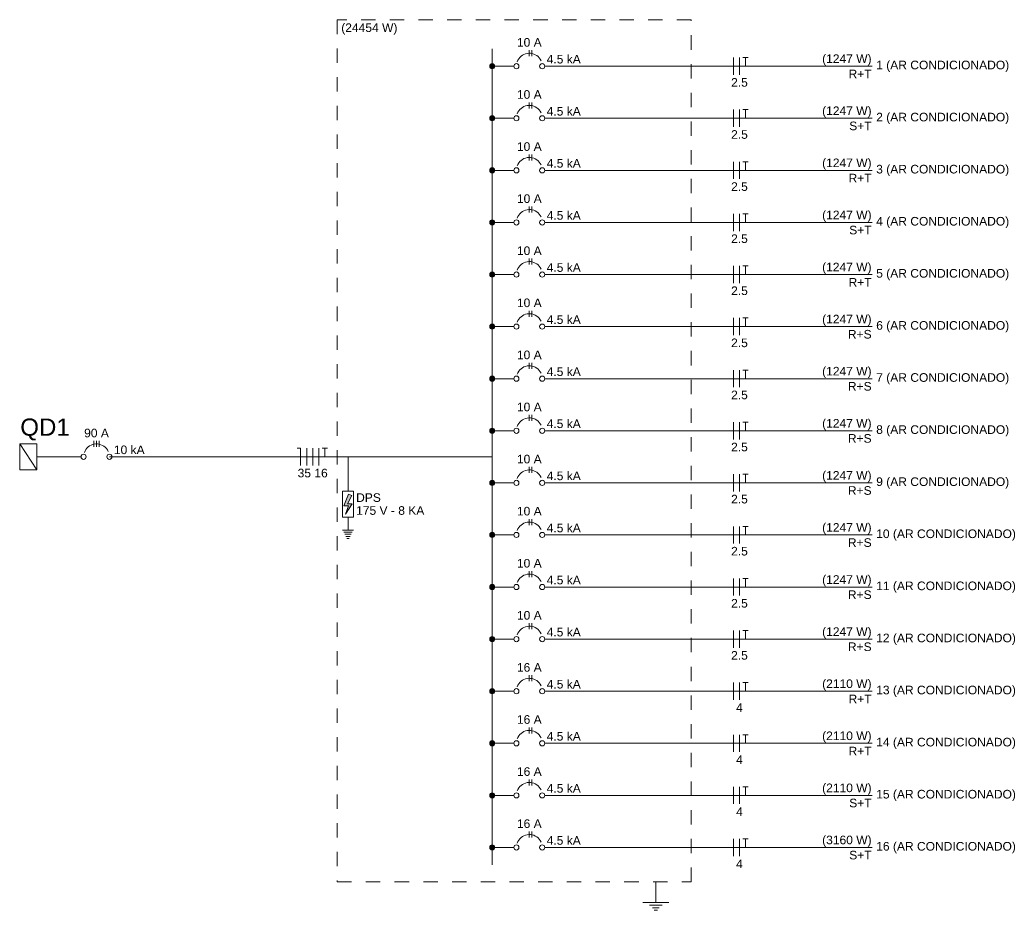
# Model space of a CAD drawing. Header units: feet. Extents: x -18 to 1038, y -110 to 48.
# Tile 107 of 199: x 318.23 to 326.81, y -8.2 to -0.44. Entities that reach past the tile are written whole.
import ezdxf

# ---------------------------------------------------------------- set-up
doc = ezdxf.new("R2010")
doc.units = ezdxf.units.FT
doc.header["$MEASUREMENT"] = 0
doc.linetypes.add('JIS_02_1.2', pattern=[0.25, 0.125, -0.125])
for name, color, linetype, lineweight in [('DI-Barramento', 6, 'Continuous', 5), ('DI-Disjuntor', 1, 'Continuous', 5), ('DI-Fios', 3, 'Continuous', 5), ('DI-Linhas do diagrama', 9, 'Continuous', 5), ('DI-Pontilhado', 7, 'JIS_02_1.2', 5), ('DI-Textos do diagrama', 7, 'Continuous', 5), ('DI-Títulos', 3, 'Continuous', 5)]:
    doc.layers.add(name, color=color, linetype=linetype, lineweight=lineweight)
doc.styles.add('Arial', font='arial.ttf')

msp = doc.modelspace()

# ---------------------------------------------------------------- hatches: boundary and pattern name
at = {"layer": 'DI-Barramento', "linetype": 'Continuous'}
msp.add_hatch(color=256, dxfattribs=at).paths.add_polyline_path([(322.3695, -0.8459), (322.3694, -0.8439), (322.3692, -0.842), (322.3688, -0.84), (322.3682, -0.8382), (322.3674, -0.8364), (322.3665, -0.8346), (322.3655, -0.833), (322.3643, -0.8314), (322.3629, -0.83), (322.3615, -0.8286), (322.3599, -0.8274), (322.3583, -0.8264), (322.3565, -0.8255), (322.3547, -0.8247), (322.3529, -0.8241), (322.3509, -0.8237), (322.349, -0.8235), (322.347, -0.8234), (322.3451, -0.8235), (322.3431, -0.8237), (322.3412, -0.8241), (322.3393, -0.8247), (322.3375, -0.8255), (322.3358, -0.8264), (322.3341, -0.8274), (322.3326, -0.8286), (322.3311, -0.83), (322.3298, -0.8314), (322.3286, -0.833), (322.3275, -0.8346), (322.3266, -0.8364), (322.3259, -0.8382), (322.3253, -0.84), (322.3249, -0.842), (322.3246, -0.8439), (322.3245, -0.8459), (322.3246, -0.8478), (322.3249, -0.8498), (322.3253, -0.8517), (322.3259, -0.8536), (322.3266, -0.8554), (322.3275, -0.8571), (322.3286, -0.8588), (322.3298, -0.8603), (322.3311, -0.8618), (322.3326, -0.8631), (322.3341, -0.8643), (322.3358, -0.8654), (322.3375, -0.8663), (322.3393, -0.867), (322.3412, -0.8676), (322.3431, -0.868), (322.3451, -0.8683), (322.347, -0.8684), (322.349, -0.8683), (322.3509, -0.868), (322.3529, -0.8676), (322.3547, -0.867), (322.3565, -0.8663), (322.3583, -0.8654), (322.3599, -0.8643), (322.3615, -0.8631), (322.3629, -0.8618), (322.3643, -0.8603), (322.3655, -0.8588), (322.3665, -0.8571), (322.3674, -0.8554), (322.3682, -0.8536), (322.3688, -0.8517), (322.3692, -0.8498), (322.3694, -0.8478)])
at = {"layer": 'DI-Textos do diagrama', "linetype": 'Continuous'}
for color, points in [(256, [(322.3695, -1.2996), (322.3694, -1.2977), (322.3692, -1.2957), (322.3688, -1.2938), (322.3682, -1.2919), (322.3674, -1.2901), (322.3665, -1.2884), (322.3655, -1.2867), (322.3643, -1.2852), (322.3629, -1.2837), (322.3615, -1.2824), (322.3599, -1.2812), (322.3583, -1.2801), (322.3565, -1.2792), (322.3547, -1.2785), (322.3529, -1.2779), (322.3509, -1.2775), (322.349, -1.2772), (322.347, -1.2771), (322.3451, -1.2772), (322.3431, -1.2775), (322.3412, -1.2779), (322.3393, -1.2785), (322.3375, -1.2792), (322.3358, -1.2801), (322.3341, -1.2812), (322.3326, -1.2824), (322.3311, -1.2837), (322.3298, -1.2852), (322.3286, -1.2867), (322.3275, -1.2884), (322.3266, -1.2901), (322.3259, -1.2919), (322.3253, -1.2938), (322.3249, -1.2957), (322.3246, -1.2977), (322.3245, -1.2996), (322.3246, -1.3016), (322.3249, -1.3035), (322.3253, -1.3054), (322.3259, -1.3073), (322.3266, -1.3091), (322.3275, -1.3109), (322.3286, -1.3125), (322.3298, -1.3141), (322.3311, -1.3155), (322.3326, -1.3169), (322.3341, -1.3181), (322.3358, -1.3191), (322.3375, -1.32), (322.3393, -1.3208), (322.3412, -1.3214), (322.3431, -1.3218), (322.3451, -1.322), (322.347, -1.3221), (322.349, -1.322), (322.3509, -1.3218), (322.3529, -1.3214), (322.3547, -1.3208), (322.3565, -1.32), (322.3583, -1.3191), (322.3599, -1.3181), (322.3615, -1.3169), (322.3629, -1.3155), (322.3643, -1.3141), (322.3655, -1.3125), (322.3665, -1.3109), (322.3674, -1.3091), (322.3682, -1.3073), (322.3688, -1.3054), (322.3692, -1.3035), (322.3694, -1.3016)]), (256, [(322.3695, -1.7534), (322.3694, -1.7514), (322.3692, -1.7495), (322.3688, -1.7475), (322.3682, -1.7457), (322.3674, -1.7439), (322.3665, -1.7421), (322.3655, -1.7405), (322.3643, -1.7389), (322.3629, -1.7375), (322.3615, -1.7361), (322.3599, -1.7349), (322.3583, -1.7339), (322.3565, -1.733), (322.3547, -1.7322), (322.3529, -1.7316), (322.3509, -1.7312), (322.349, -1.731), (322.347, -1.7309), (322.3451, -1.731), (322.3431, -1.7312), (322.3412, -1.7316), (322.3393, -1.7322), (322.3375, -1.733), (322.3358, -1.7339), (322.3341, -1.7349), (322.3326, -1.7361), (322.3311, -1.7375), (322.3298, -1.7389), (322.3286, -1.7405), (322.3275, -1.7421), (322.3266, -1.7439), (322.3259, -1.7457), (322.3253, -1.7475), (322.3249, -1.7495), (322.3246, -1.7514), (322.3245, -1.7534), (322.3246, -1.7553), (322.3249, -1.7573), (322.3253, -1.7592), (322.3259, -1.7611), (322.3266, -1.7629), (322.3275, -1.7646), (322.3286, -1.7663), (322.3298, -1.7678), (322.3311, -1.7693), (322.3326, -1.7706), (322.3341, -1.7718), (322.3358, -1.7729), (322.3375, -1.7738), (322.3393, -1.7745), (322.3412, -1.7751), (322.3431, -1.7755), (322.3451, -1.7758), (322.347, -1.7759), (322.349, -1.7758), (322.3509, -1.7755), (322.3529, -1.7751), (322.3547, -1.7745), (322.3565, -1.7738), (322.3583, -1.7729), (322.3599, -1.7718), (322.3615, -1.7706), (322.3629, -1.7693), (322.3643, -1.7678), (322.3655, -1.7663), (322.3665, -1.7646), (322.3674, -1.7629), (322.3682, -1.7611), (322.3688, -1.7592), (322.3692, -1.7573), (322.3694, -1.7553)]), (256, [(322.3695, -2.2071), (322.3694, -2.2052), (322.3692, -2.2032), (322.3688, -2.2013), (322.3682, -2.1994), (322.3674, -2.1976), (322.3665, -2.1959), (322.3655, -2.1942), (322.3643, -2.1927), (322.3629, -2.1912), (322.3615, -2.1899), (322.3599, -2.1887), (322.3583, -2.1876), (322.3565, -2.1867), (322.3547, -2.186), (322.3529, -2.1854), (322.3509, -2.185), (322.349, -2.1847), (322.347, -2.1846), (322.3451, -2.1847), (322.3431, -2.185), (322.3412, -2.1854), (322.3393, -2.186), (322.3375, -2.1867), (322.3358, -2.1876), (322.3341, -2.1887), (322.3326, -2.1899), (322.3311, -2.1912), (322.3298, -2.1927), (322.3286, -2.1942), (322.3275, -2.1959), (322.3266, -2.1976), (322.3259, -2.1994), (322.3253, -2.2013), (322.3249, -2.2032), (322.3246, -2.2052), (322.3245, -2.2071), (322.3246, -2.2091), (322.3249, -2.211), (322.3253, -2.2129), (322.3259, -2.2148), (322.3266, -2.2166), (322.3275, -2.2184), (322.3286, -2.22), (322.3298, -2.2216), (322.3311, -2.223), (322.3326, -2.2244), (322.3341, -2.2256), (322.3358, -2.2266), (322.3375, -2.2275), (322.3393, -2.2283), (322.3412, -2.2289), (322.3431, -2.2293), (322.3451, -2.2295), (322.347, -2.2296), (322.349, -2.2295), (322.3509, -2.2293), (322.3529, -2.2289), (322.3547, -2.2283), (322.3565, -2.2275), (322.3583, -2.2266), (322.3599, -2.2256), (322.3615, -2.2244), (322.3629, -2.223), (322.3643, -2.2216), (322.3655, -2.22), (322.3665, -2.2184), (322.3674, -2.2166), (322.3682, -2.2148), (322.3688, -2.2129), (322.3692, -2.211), (322.3694, -2.2091)]), (256, [(322.3695, -2.6609), (322.3694, -2.6589), (322.3692, -2.657), (322.3688, -2.655), (322.3682, -2.6532), (322.3674, -2.6514), (322.3665, -2.6496), (322.3655, -2.648), (322.3643, -2.6464), (322.3629, -2.645), (322.3615, -2.6436), (322.3599, -2.6424), (322.3583, -2.6414), (322.3565, -2.6405), (322.3547, -2.6397), (322.3529, -2.6391), (322.3509, -2.6387), (322.349, -2.6385), (322.347, -2.6384), (322.3451, -2.6385), (322.3431, -2.6387), (322.3412, -2.6391), (322.3393, -2.6397), (322.3375, -2.6405), (322.3358, -2.6414), (322.3341, -2.6424), (322.3326, -2.6436), (322.3311, -2.645), (322.3298, -2.6464), (322.3286, -2.648), (322.3275, -2.6496), (322.3266, -2.6514), (322.3259, -2.6532), (322.3253, -2.655), (322.3249, -2.657), (322.3246, -2.6589), (322.3245, -2.6609), (322.3246, -2.6628), (322.3249, -2.6648), (322.3253, -2.6667), (322.3259, -2.6686), (322.3266, -2.6704), (322.3275, -2.6721), (322.3286, -2.6738), (322.3298, -2.6753), (322.3311, -2.6768), (322.3326, -2.6781), (322.3341, -2.6793), (322.3358, -2.6804), (322.3375, -2.6813), (322.3393, -2.682), (322.3412, -2.6826), (322.3431, -2.683), (322.3451, -2.6833), (322.347, -2.6834), (322.349, -2.6833), (322.3509, -2.683), (322.3529, -2.6826), (322.3547, -2.682), (322.3565, -2.6813), (322.3583, -2.6804), (322.3599, -2.6793), (322.3615, -2.6781), (322.3629, -2.6768), (322.3643, -2.6753), (322.3655, -2.6738), (322.3665, -2.6721), (322.3674, -2.6704), (322.3682, -2.6686), (322.3688, -2.6667), (322.3692, -2.6648), (322.3694, -2.6628)]), (256, [(322.3695, -3.1146), (322.3694, -3.1127), (322.3692, -3.1107), (322.3688, -3.1088), (322.3682, -3.1069), (322.3674, -3.1051), (322.3665, -3.1034), (322.3655, -3.1017), (322.3643, -3.1002), (322.3629, -3.0987), (322.3615, -3.0974), (322.3599, -3.0962), (322.3583, -3.0951), (322.3565, -3.0942), (322.3547, -3.0935), (322.3529, -3.0929), (322.3509, -3.0925), (322.349, -3.0922), (322.347, -3.0921), (322.3451, -3.0922), (322.3431, -3.0925), (322.3412, -3.0929), (322.3393, -3.0935), (322.3375, -3.0942), (322.3358, -3.0951), (322.3341, -3.0962), (322.3326, -3.0974), (322.3311, -3.0987), (322.3298, -3.1002), (322.3286, -3.1017), (322.3275, -3.1034), (322.3266, -3.1051), (322.3259, -3.1069), (322.3253, -3.1088), (322.3249, -3.1107), (322.3246, -3.1127), (322.3245, -3.1146), (322.3246, -3.1166), (322.3249, -3.1185), (322.3253, -3.1204), (322.3259, -3.1223), (322.3266, -3.1241), (322.3275, -3.1259), (322.3286, -3.1275), (322.3298, -3.1291), (322.3311, -3.1305), (322.3326, -3.1319), (322.3341, -3.1331), (322.3358, -3.1341), (322.3375, -3.135), (322.3393, -3.1358), (322.3412, -3.1364), (322.3431, -3.1368), (322.3451, -3.137), (322.347, -3.1371), (322.349, -3.137), (322.3509, -3.1368), (322.3529, -3.1364), (322.3547, -3.1358), (322.3565, -3.135), (322.3583, -3.1341), (322.3599, -3.1331), (322.3615, -3.1319), (322.3629, -3.1305), (322.3643, -3.1291), (322.3655, -3.1275), (322.3665, -3.1259), (322.3674, -3.1241), (322.3682, -3.1223), (322.3688, -3.1204), (322.3692, -3.1185), (322.3694, -3.1166)]), (256, [(322.3695, -3.5684), (322.3694, -3.5664), (322.3692, -3.5645), (322.3688, -3.5625), (322.3682, -3.5607), (322.3674, -3.5589), (322.3665, -3.5571), (322.3655, -3.5555), (322.3643, -3.5539), (322.3629, -3.5525), (322.3615, -3.5511), (322.3599, -3.5499), (322.3583, -3.5489), (322.3565, -3.548), (322.3547, -3.5472), (322.3529, -3.5466), (322.3509, -3.5462), (322.349, -3.546), (322.347, -3.5459), (322.3451, -3.546), (322.3431, -3.5462), (322.3412, -3.5466), (322.3393, -3.5472), (322.3375, -3.548), (322.3358, -3.5489), (322.3341, -3.5499), (322.3326, -3.5511), (322.3311, -3.5525), (322.3298, -3.5539), (322.3286, -3.5555), (322.3275, -3.5571), (322.3266, -3.5589), (322.3259, -3.5607), (322.3253, -3.5625), (322.3249, -3.5645), (322.3246, -3.5664), (322.3245, -3.5684), (322.3246, -3.5703), (322.3249, -3.5723), (322.3253, -3.5742), (322.3259, -3.5761), (322.3266, -3.5779), (322.3275, -3.5796), (322.3286, -3.5813), (322.3298, -3.5828), (322.3311, -3.5843), (322.3326, -3.5856), (322.3341, -3.5868), (322.3358, -3.5879), (322.3375, -3.5888), (322.3393, -3.5895), (322.3412, -3.5901), (322.3431, -3.5905), (322.3451, -3.5908), (322.347, -3.5909), (322.349, -3.5908), (322.3509, -3.5905), (322.3529, -3.5901), (322.3547, -3.5895), (322.3565, -3.5888), (322.3583, -3.5879), (322.3599, -3.5868), (322.3615, -3.5856), (322.3629, -3.5843), (322.3643, -3.5828), (322.3655, -3.5813), (322.3665, -3.5796), (322.3674, -3.5779), (322.3682, -3.5761), (322.3688, -3.5742), (322.3692, -3.5723), (322.3694, -3.5703)]), (256, [(322.3695, -4.0221), (322.3694, -4.0202), (322.3692, -4.0182), (322.3688, -4.0163), (322.3682, -4.0144), (322.3674, -4.0126), (322.3665, -4.0109), (322.3655, -4.0092), (322.3643, -4.0077), (322.3629, -4.0062), (322.3615, -4.0049), (322.3599, -4.0037), (322.3583, -4.0026), (322.3565, -4.0017), (322.3547, -4.001), (322.3529, -4.0004), (322.3509, -4), (322.349, -3.9997), (322.347, -3.9996), (322.3451, -3.9997), (322.3431, -4), (322.3412, -4.0004), (322.3393, -4.001), (322.3375, -4.0017), (322.3358, -4.0026), (322.3341, -4.0037), (322.3326, -4.0049), (322.3311, -4.0062), (322.3298, -4.0077), (322.3286, -4.0092), (322.3275, -4.0109), (322.3266, -4.0126), (322.3259, -4.0144), (322.3253, -4.0163), (322.3249, -4.0182), (322.3246, -4.0202), (322.3245, -4.0221), (322.3246, -4.0241), (322.3249, -4.026), (322.3253, -4.0279), (322.3259, -4.0298), (322.3266, -4.0316), (322.3275, -4.0334), (322.3286, -4.035), (322.3298, -4.0366), (322.3311, -4.038), (322.3326, -4.0394), (322.3341, -4.0406), (322.3358, -4.0416), (322.3375, -4.0425), (322.3393, -4.0433), (322.3412, -4.0439), (322.3431, -4.0443), (322.3451, -4.0445), (322.347, -4.0446), (322.349, -4.0445), (322.3509, -4.0443), (322.3529, -4.0439), (322.3547, -4.0433), (322.3565, -4.0425), (322.3583, -4.0416), (322.3599, -4.0406), (322.3615, -4.0394), (322.3629, -4.038), (322.3643, -4.0366), (322.3655, -4.035), (322.3665, -4.0334), (322.3674, -4.0316), (322.3682, -4.0298), (322.3688, -4.0279), (322.3692, -4.026), (322.3694, -4.0241)]), (256, [(322.3695, -4.4759), (322.3694, -4.4739), (322.3692, -4.472), (322.3688, -4.47), (322.3682, -4.4682), (322.3674, -4.4664), (322.3665, -4.4646), (322.3655, -4.463), (322.3643, -4.4614), (322.3629, -4.46), (322.3615, -4.4586), (322.3599, -4.4574), (322.3583, -4.4564), (322.3565, -4.4555), (322.3547, -4.4547), (322.3529, -4.4541), (322.3509, -4.4537), (322.349, -4.4535), (322.347, -4.4534), (322.3451, -4.4535), (322.3431, -4.4537), (322.3412, -4.4541), (322.3393, -4.4547), (322.3375, -4.4555), (322.3358, -4.4564), (322.3341, -4.4574), (322.3326, -4.4586), (322.3311, -4.46), (322.3298, -4.4614), (322.3286, -4.463), (322.3275, -4.4646), (322.3266, -4.4664), (322.3259, -4.4682), (322.3253, -4.47), (322.3249, -4.472), (322.3246, -4.4739), (322.3245, -4.4759), (322.3246, -4.4778), (322.3249, -4.4798), (322.3253, -4.4817), (322.3259, -4.4836), (322.3266, -4.4854), (322.3275, -4.4871), (322.3286, -4.4888), (322.3298, -4.4903), (322.3311, -4.4918), (322.3326, -4.4931), (322.3341, -4.4943), (322.3358, -4.4954), (322.3375, -4.4963), (322.3393, -4.497), (322.3412, -4.4976), (322.3431, -4.498), (322.3451, -4.4983), (322.347, -4.4984), (322.349, -4.4983), (322.3509, -4.498), (322.3529, -4.4976), (322.3547, -4.497), (322.3565, -4.4963), (322.3583, -4.4954), (322.3599, -4.4943), (322.3615, -4.4931), (322.3629, -4.4918), (322.3643, -4.4903), (322.3655, -4.4888), (322.3665, -4.4871), (322.3674, -4.4854), (322.3682, -4.4836), (322.3688, -4.4817), (322.3692, -4.4798), (322.3694, -4.4778)]), (7, [(321.1227, -4.585), (321.0852, -4.6592), (321.1264, -4.6592), (321.0702, -4.7492), (321.0964, -4.6772), (321.0533, -4.6772), (321.0964, -4.5737)]), (256, [(322.3695, -4.9296), (322.3694, -4.9277), (322.3692, -4.9257), (322.3688, -4.9238), (322.3682, -4.9219), (322.3674, -4.9201), (322.3665, -4.9184), (322.3655, -4.9167), (322.3643, -4.9152), (322.3629, -4.9137), (322.3615, -4.9124), (322.3599, -4.9112), (322.3583, -4.9101), (322.3565, -4.9092), (322.3547, -4.9085), (322.3529, -4.9079), (322.3509, -4.9075), (322.349, -4.9072), (322.347, -4.9071), (322.3451, -4.9072), (322.3431, -4.9075), (322.3412, -4.9079), (322.3393, -4.9085), (322.3375, -4.9092), (322.3358, -4.9101), (322.3341, -4.9112), (322.3326, -4.9124), (322.3311, -4.9137), (322.3298, -4.9152), (322.3286, -4.9167), (322.3275, -4.9184), (322.3266, -4.9201), (322.3259, -4.9219), (322.3253, -4.9238), (322.3249, -4.9257), (322.3246, -4.9277), (322.3245, -4.9296), (322.3246, -4.9316), (322.3249, -4.9335), (322.3253, -4.9354), (322.3259, -4.9373), (322.3266, -4.9391), (322.3275, -4.9409), (322.3286, -4.9425), (322.3298, -4.9441), (322.3311, -4.9455), (322.3326, -4.9469), (322.3341, -4.9481), (322.3358, -4.9491), (322.3375, -4.95), (322.3393, -4.9508), (322.3412, -4.9514), (322.3431, -4.9518), (322.3451, -4.952), (322.347, -4.9521), (322.349, -4.952), (322.3509, -4.9518), (322.3529, -4.9514), (322.3547, -4.9508), (322.3565, -4.95), (322.3583, -4.9491), (322.3599, -4.9481), (322.3615, -4.9469), (322.3629, -4.9455), (322.3643, -4.9441), (322.3655, -4.9425), (322.3665, -4.9409), (322.3674, -4.9391), (322.3682, -4.9373), (322.3688, -4.9354), (322.3692, -4.9335), (322.3694, -4.9316)]), (256, [(322.3695, -5.3834), (322.3694, -5.3814), (322.3692, -5.3795), (322.3688, -5.3775), (322.3682, -5.3757), (322.3674, -5.3739), (322.3665, -5.3721), (322.3655, -5.3705), (322.3643, -5.3689), (322.3629, -5.3675), (322.3615, -5.3661), (322.3599, -5.3649), (322.3583, -5.3639), (322.3565, -5.363), (322.3547, -5.3622), (322.3529, -5.3616), (322.3509, -5.3612), (322.349, -5.361), (322.347, -5.3609), (322.3451, -5.361), (322.3431, -5.3612), (322.3412, -5.3616), (322.3393, -5.3622), (322.3375, -5.363), (322.3358, -5.3639), (322.3341, -5.3649), (322.3326, -5.3661), (322.3311, -5.3675), (322.3298, -5.3689), (322.3286, -5.3705), (322.3275, -5.3721), (322.3266, -5.3739), (322.3259, -5.3757), (322.3253, -5.3775), (322.3249, -5.3795), (322.3246, -5.3814), (322.3245, -5.3834), (322.3246, -5.3853), (322.3249, -5.3873), (322.3253, -5.3892), (322.3259, -5.3911), (322.3266, -5.3929), (322.3275, -5.3946), (322.3286, -5.3963), (322.3298, -5.3978), (322.3311, -5.3993), (322.3326, -5.4006), (322.3341, -5.4018), (322.3358, -5.4029), (322.3375, -5.4038), (322.3393, -5.4045), (322.3412, -5.4051), (322.3431, -5.4055), (322.3451, -5.4058), (322.347, -5.4059), (322.349, -5.4058), (322.3509, -5.4055), (322.3529, -5.4051), (322.3547, -5.4045), (322.3565, -5.4038), (322.3583, -5.4029), (322.3599, -5.4018), (322.3615, -5.4006), (322.3629, -5.3993), (322.3643, -5.3978), (322.3655, -5.3963), (322.3665, -5.3946), (322.3674, -5.3929), (322.3682, -5.3911), (322.3688, -5.3892), (322.3692, -5.3873), (322.3694, -5.3853)]), (256, [(322.3695, -5.8371), (322.3694, -5.8352), (322.3692, -5.8332), (322.3688, -5.8313), (322.3682, -5.8294), (322.3674, -5.8276), (322.3665, -5.8259), (322.3655, -5.8242), (322.3643, -5.8227), (322.3629, -5.8212), (322.3615, -5.8199), (322.3599, -5.8187), (322.3583, -5.8176), (322.3565, -5.8167), (322.3547, -5.816), (322.3529, -5.8154), (322.3509, -5.815), (322.349, -5.8147), (322.347, -5.8146), (322.3451, -5.8147), (322.3431, -5.815), (322.3412, -5.8154), (322.3393, -5.816), (322.3375, -5.8167), (322.3358, -5.8176), (322.3341, -5.8187), (322.3326, -5.8199), (322.3311, -5.8212), (322.3298, -5.8227), (322.3286, -5.8242), (322.3275, -5.8259), (322.3266, -5.8276), (322.3259, -5.8294), (322.3253, -5.8313), (322.3249, -5.8332), (322.3246, -5.8352), (322.3245, -5.8371), (322.3246, -5.8391), (322.3249, -5.841), (322.3253, -5.8429), (322.3259, -5.8448), (322.3266, -5.8466), (322.3275, -5.8484), (322.3286, -5.85), (322.3298, -5.8516), (322.3311, -5.853), (322.3326, -5.8544), (322.3341, -5.8556), (322.3358, -5.8566), (322.3375, -5.8575), (322.3393, -5.8583), (322.3412, -5.8589), (322.3431, -5.8593), (322.3451, -5.8595), (322.347, -5.8596), (322.349, -5.8595), (322.3509, -5.8593), (322.3529, -5.8589), (322.3547, -5.8583), (322.3565, -5.8575), (322.3583, -5.8566), (322.3599, -5.8556), (322.3615, -5.8544), (322.3629, -5.853), (322.3643, -5.8516), (322.3655, -5.85), (322.3665, -5.8484), (322.3674, -5.8466), (322.3682, -5.8448), (322.3688, -5.8429), (322.3692, -5.841), (322.3694, -5.8391)]), (256, [(322.3695, -6.2909), (322.3694, -6.2889), (322.3692, -6.287), (322.3688, -6.285), (322.3682, -6.2832), (322.3674, -6.2814), (322.3665, -6.2796), (322.3655, -6.278), (322.3643, -6.2764), (322.3629, -6.275), (322.3615, -6.2736), (322.3599, -6.2724), (322.3583, -6.2714), (322.3565, -6.2705), (322.3547, -6.2697), (322.3529, -6.2691), (322.3509, -6.2687), (322.349, -6.2685), (322.347, -6.2684), (322.3451, -6.2685), (322.3431, -6.2687), (322.3412, -6.2691), (322.3393, -6.2697), (322.3375, -6.2705), (322.3358, -6.2714), (322.3341, -6.2724), (322.3326, -6.2736), (322.3311, -6.275), (322.3298, -6.2764), (322.3286, -6.278), (322.3275, -6.2796), (322.3266, -6.2814), (322.3259, -6.2832), (322.3253, -6.285), (322.3249, -6.287), (322.3246, -6.2889), (322.3245, -6.2909), (322.3246, -6.2928), (322.3249, -6.2948), (322.3253, -6.2967), (322.3259, -6.2986), (322.3266, -6.3004), (322.3275, -6.3021), (322.3286, -6.3038), (322.3298, -6.3053), (322.3311, -6.3068), (322.3326, -6.3081), (322.3341, -6.3093), (322.3358, -6.3104), (322.3375, -6.3113), (322.3393, -6.312), (322.3412, -6.3126), (322.3431, -6.313), (322.3451, -6.3133), (322.347, -6.3134), (322.349, -6.3133), (322.3509, -6.313), (322.3529, -6.3126), (322.3547, -6.312), (322.3565, -6.3113), (322.3583, -6.3104), (322.3599, -6.3093), (322.3615, -6.3081), (322.3629, -6.3068), (322.3643, -6.3053), (322.3655, -6.3038), (322.3665, -6.3021), (322.3674, -6.3004), (322.3682, -6.2986), (322.3688, -6.2967), (322.3692, -6.2948), (322.3694, -6.2928)]), (256, [(322.3695, -6.7446), (322.3694, -6.7427), (322.3692, -6.7407), (322.3688, -6.7388), (322.3682, -6.7369), (322.3674, -6.7351), (322.3665, -6.7334), (322.3655, -6.7317), (322.3643, -6.7302), (322.3629, -6.7287), (322.3615, -6.7274), (322.3599, -6.7262), (322.3583, -6.7251), (322.3565, -6.7242), (322.3547, -6.7235), (322.3529, -6.7229), (322.3509, -6.7225), (322.349, -6.7222), (322.347, -6.7221), (322.3451, -6.7222), (322.3431, -6.7225), (322.3412, -6.7229), (322.3393, -6.7235), (322.3375, -6.7242), (322.3358, -6.7251), (322.3341, -6.7262), (322.3326, -6.7274), (322.3311, -6.7287), (322.3298, -6.7302), (322.3286, -6.7317), (322.3275, -6.7334), (322.3266, -6.7351), (322.3259, -6.7369), (322.3253, -6.7388), (322.3249, -6.7407), (322.3246, -6.7427), (322.3245, -6.7446), (322.3246, -6.7466), (322.3249, -6.7485), (322.3253, -6.7504), (322.3259, -6.7523), (322.3266, -6.7541), (322.3275, -6.7559), (322.3286, -6.7575), (322.3298, -6.7591), (322.3311, -6.7605), (322.3326, -6.7619), (322.3341, -6.7631), (322.3358, -6.7641), (322.3375, -6.765), (322.3393, -6.7658), (322.3412, -6.7664), (322.3431, -6.7668), (322.3451, -6.767), (322.347, -6.7671), (322.349, -6.767), (322.3509, -6.7668), (322.3529, -6.7664), (322.3547, -6.7658), (322.3565, -6.765), (322.3583, -6.7641), (322.3599, -6.7631), (322.3615, -6.7619), (322.3629, -6.7605), (322.3643, -6.7591), (322.3655, -6.7575), (322.3665, -6.7559), (322.3674, -6.7541), (322.3682, -6.7523), (322.3688, -6.7504), (322.3692, -6.7485), (322.3694, -6.7466)]), (256, [(322.3695, -7.1984), (322.3694, -7.1964), (322.3692, -7.1945), (322.3688, -7.1925), (322.3682, -7.1907), (322.3674, -7.1889), (322.3665, -7.1871), (322.3655, -7.1855), (322.3643, -7.1839), (322.3629, -7.1825), (322.3615, -7.1811), (322.3599, -7.1799), (322.3583, -7.1789), (322.3565, -7.178), (322.3547, -7.1772), (322.3529, -7.1766), (322.3509, -7.1762), (322.349, -7.176), (322.347, -7.1759), (322.3451, -7.176), (322.3431, -7.1762), (322.3412, -7.1766), (322.3393, -7.1772), (322.3375, -7.178), (322.3358, -7.1789), (322.3341, -7.1799), (322.3326, -7.1811), (322.3311, -7.1825), (322.3298, -7.1839), (322.3286, -7.1855), (322.3275, -7.1871), (322.3266, -7.1889), (322.3259, -7.1907), (322.3253, -7.1925), (322.3249, -7.1945), (322.3246, -7.1964), (322.3245, -7.1984), (322.3246, -7.2003), (322.3249, -7.2023), (322.3253, -7.2042), (322.3259, -7.2061), (322.3266, -7.2079), (322.3275, -7.2096), (322.3286, -7.2113), (322.3298, -7.2128), (322.3311, -7.2143), (322.3326, -7.2156), (322.3341, -7.2168), (322.3358, -7.2179), (322.3375, -7.2188), (322.3393, -7.2195), (322.3412, -7.2201), (322.3431, -7.2205), (322.3451, -7.2208), (322.347, -7.2209), (322.349, -7.2208), (322.3509, -7.2205), (322.3529, -7.2201), (322.3547, -7.2195), (322.3565, -7.2188), (322.3583, -7.2179), (322.3599, -7.2168), (322.3615, -7.2156), (322.3629, -7.2143), (322.3643, -7.2128), (322.3655, -7.2113), (322.3665, -7.2096), (322.3674, -7.2079), (322.3682, -7.2061), (322.3688, -7.2042), (322.3692, -7.2023), (322.3694, -7.2003)]), (256, [(322.3695, -7.6521), (322.3694, -7.6502), (322.3692, -7.6482), (322.3688, -7.6463), (322.3682, -7.6444), (322.3674, -7.6426), (322.3665, -7.6409), (322.3655, -7.6392), (322.3643, -7.6377), (322.3629, -7.6362), (322.3615, -7.6349), (322.3599, -7.6337), (322.3583, -7.6326), (322.3565, -7.6317), (322.3547, -7.631), (322.3529, -7.6304), (322.3509, -7.63), (322.349, -7.6297), (322.347, -7.6296), (322.3451, -7.6297), (322.3431, -7.63), (322.3412, -7.6304), (322.3393, -7.631), (322.3375, -7.6317), (322.3358, -7.6326), (322.3341, -7.6337), (322.3326, -7.6349), (322.3311, -7.6362), (322.3298, -7.6377), (322.3286, -7.6392), (322.3275, -7.6409), (322.3266, -7.6426), (322.3259, -7.6444), (322.3253, -7.6463), (322.3249, -7.6482), (322.3246, -7.6502), (322.3245, -7.6521), (322.3246, -7.6541), (322.3249, -7.656), (322.3253, -7.6579), (322.3259, -7.6598), (322.3266, -7.6616), (322.3275, -7.6634), (322.3286, -7.665), (322.3298, -7.6666), (322.3311, -7.668), (322.3326, -7.6694), (322.3341, -7.6706), (322.3358, -7.6716), (322.3375, -7.6725), (322.3393, -7.6733), (322.3412, -7.6739), (322.3431, -7.6743), (322.3451, -7.6745), (322.347, -7.6746), (322.349, -7.6745), (322.3509, -7.6743), (322.3529, -7.6739), (322.3547, -7.6733), (322.3565, -7.6725), (322.3583, -7.6716), (322.3599, -7.6706), (322.3615, -7.6694), (322.3629, -7.668), (322.3643, -7.6666), (322.3655, -7.665), (322.3665, -7.6634), (322.3674, -7.6616), (322.3682, -7.6598), (322.3688, -7.6579), (322.3692, -7.656), (322.3694, -7.6541)])]:
    msp.add_hatch(color=color, dxfattribs=at).paths.add_polyline_path(points)

# ---------------------------------------------------------------- linework, layer by layer
at = {"layer": 'DI-Barramento'}
msp.add_line((322.347, -0.6959), (322.347, -7.8021), dxfattribs=at)
msp.add_circle((322.347, -0.8459), 0.0225, dxfattribs=at)
at = {"layer": 'DI-Disjuntor'}
for p, q in [((322.6695, -0.7596), (322.6695, -0.7071)), ((322.692, -0.7596), (322.692, -0.7071)), ((322.6695, -1.2134), (322.6695, -1.1609)), ((322.692, -1.2134), (322.692, -1.1609)), ((322.6695, -1.6671), (322.6695, -1.6146)), ((322.692, -1.6671), (322.692, -1.6146)), ((322.6695, -2.1209), (322.6695, -2.0684)), ((322.692, -2.1209), (322.692, -2.0684)), ((322.6695, -2.5746), (322.6695, -2.5221)), ((322.692, -2.5746), (322.692, -2.5221)), ((322.6695, -3.0284), (322.6695, -2.9759)), ((322.692, -3.0284), (322.692, -2.9759)), ((322.6695, -3.4821), (322.6695, -3.4296)), ((322.692, -3.4821), (322.692, -3.4296)), ((322.6695, -3.9359), (322.6695, -3.8834)), ((322.692, -3.9359), (322.692, -3.8834)), ((318.8783, -4.1627), (318.8783, -4.1102)), ((318.9008, -4.1627), (318.9008, -4.1102)), ((318.9233, -4.1627), (318.9233, -4.1102)), ((322.6695, -4.3896), (322.6695, -4.3371)), ((322.692, -4.3896), (322.692, -4.3371)), ((321.0439, -4.549), (321.1377, -4.549)), ((321.0439, -4.774), (321.0439, -4.549)), ((321.1377, -4.549), (321.1377, -4.774)), ((321.1377, -4.774), (321.0439, -4.774)), ((322.6695, -4.8434), (322.6695, -4.7909)), ((322.692, -4.8434), (322.692, -4.7909)), ((322.6695, -5.2971), (322.6695, -5.2446)), ((322.692, -5.2971), (322.692, -5.2446)), ((322.6695, -5.7509), (322.6695, -5.6984)), ((322.692, -5.7509), (322.692, -5.6984)), ((322.6695, -6.2046), (322.6695, -6.1521)), ((322.692, -6.2046), (322.692, -6.1521)), ((322.6695, -6.6584), (322.6695, -6.6059)), ((322.692, -6.6584), (322.692, -6.6059)), ((322.6695, -7.1121), (322.6695, -7.0596)), ((322.692, -7.1121), (322.692, -7.0596)), ((322.6695, -7.5659), (322.6695, -7.5134)), ((322.692, -7.5659), (322.692, -7.5134))]:
    msp.add_line(p, q, dxfattribs=at)
for points in [[(322.7715, -0.7983), (322.7644, -0.7854), (322.7557, -0.7736), (322.7455, -0.7629), (322.7341, -0.7537), (322.7215, -0.7461), (322.708, -0.7402), (322.6939, -0.736), (322.6793, -0.7338), (322.6646, -0.7335), (322.65, -0.7351), (322.6357, -0.7386), (322.622, -0.7439), (322.6091, -0.751), (322.5972, -0.7597), (322.5866, -0.7699), (322.5774, -0.7813), (322.5697, -0.7939), (322.5638, -0.8074)], [(322.7715, -1.2521), (322.7644, -1.2392), (322.7557, -1.2273), (322.7455, -1.2167), (322.7341, -1.2075), (322.7215, -1.1998), (322.708, -1.1939), (322.6939, -1.1898), (322.6793, -1.1875), (322.6646, -1.1872), (322.65, -1.1888), (322.6357, -1.1923), (322.622, -1.1977), (322.6091, -1.2047), (322.5972, -1.2134), (322.5866, -1.2236), (322.5774, -1.2351), (322.5697, -1.2477), (322.5638, -1.2611)], [(322.7715, -1.7058), (322.7644, -1.6929), (322.7557, -1.6811), (322.7455, -1.6704), (322.7341, -1.6612), (322.7215, -1.6536), (322.708, -1.6477), (322.6939, -1.6435), (322.6793, -1.6413), (322.6646, -1.641), (322.65, -1.6426), (322.6357, -1.6461), (322.622, -1.6514), (322.6091, -1.6585), (322.5972, -1.6672), (322.5866, -1.6774), (322.5774, -1.6888), (322.5697, -1.7014), (322.5638, -1.7149)], [(322.7715, -2.1596), (322.7644, -2.1467), (322.7557, -2.1348), (322.7455, -2.1242), (322.7341, -2.115), (322.7215, -2.1073), (322.708, -2.1014), (322.6939, -2.0973), (322.6793, -2.095), (322.6646, -2.0947), (322.65, -2.0963), (322.6357, -2.0998), (322.622, -2.1052), (322.6091, -2.1122), (322.5972, -2.1209), (322.5866, -2.1311), (322.5774, -2.1426), (322.5697, -2.1552), (322.5638, -2.1686)], [(322.7715, -2.6133), (322.7644, -2.6004), (322.7557, -2.5886), (322.7455, -2.5779), (322.7341, -2.5687), (322.7215, -2.5611), (322.708, -2.5552), (322.6939, -2.551), (322.6793, -2.5488), (322.6646, -2.5485), (322.65, -2.5501), (322.6357, -2.5536), (322.622, -2.5589), (322.6091, -2.566), (322.5972, -2.5747), (322.5866, -2.5849), (322.5774, -2.5963), (322.5697, -2.6089), (322.5638, -2.6224)], [(322.7715, -3.0671), (322.7644, -3.0542), (322.7557, -3.0423), (322.7455, -3.0317), (322.7341, -3.0225), (322.7215, -3.0148), (322.708, -3.0089), (322.6939, -3.0048), (322.6793, -3.0025), (322.6646, -3.0022), (322.65, -3.0038), (322.6357, -3.0073), (322.622, -3.0127), (322.6091, -3.0197), (322.5972, -3.0284), (322.5866, -3.0386), (322.5774, -3.0501), (322.5697, -3.0627), (322.5638, -3.0761)], [(322.7715, -3.5208), (322.7644, -3.5079), (322.7557, -3.4961), (322.7455, -3.4854), (322.7341, -3.4762), (322.7215, -3.4686), (322.708, -3.4627), (322.6939, -3.4585), (322.6793, -3.4563), (322.6646, -3.456), (322.65, -3.4576), (322.6357, -3.4611), (322.622, -3.4664), (322.6091, -3.4735), (322.5972, -3.4822), (322.5866, -3.4924), (322.5774, -3.5038), (322.5697, -3.5164), (322.5638, -3.5299)], [(322.7715, -3.9746), (322.7644, -3.9617), (322.7557, -3.9498), (322.7455, -3.9392), (322.7341, -3.93), (322.7215, -3.9223), (322.708, -3.9164), (322.6939, -3.9123), (322.6793, -3.91), (322.6646, -3.9097), (322.65, -3.9113), (322.6357, -3.9148), (322.622, -3.9202), (322.6091, -3.9272), (322.5972, -3.9359), (322.5866, -3.9461), (322.5774, -3.9576), (322.5697, -3.9702), (322.5638, -3.9836)], [(319.0027, -4.2015), (318.9957, -4.1885), (318.987, -4.1767), (318.9768, -4.1661), (318.9653, -4.1568), (318.9527, -4.1492), (318.9393, -4.1433), (318.9251, -4.1392), (318.9106, -4.1369), (318.8959, -4.1366), (318.8812, -4.1382), (318.867, -4.1417), (318.8532, -4.147), (318.8403, -4.1541), (318.8285, -4.1628), (318.8178, -4.173), (318.8086, -4.1845), (318.801, -4.197), (318.7951, -4.2105)], [(322.7715, -4.4283), (322.7644, -4.4154), (322.7557, -4.4036), (322.7455, -4.3929), (322.7341, -4.3837), (322.7215, -4.3761), (322.708, -4.3702), (322.6939, -4.366), (322.6793, -4.3638), (322.6646, -4.3635), (322.65, -4.3651), (322.6357, -4.3686), (322.622, -4.3739), (322.6091, -4.381), (322.5972, -4.3897), (322.5866, -4.3999), (322.5774, -4.4113), (322.5697, -4.4239), (322.5638, -4.4374)], [(322.7715, -4.8821), (322.7644, -4.8692), (322.7557, -4.8573), (322.7455, -4.8467), (322.7341, -4.8375), (322.7215, -4.8298), (322.708, -4.8239), (322.6939, -4.8198), (322.6793, -4.8175), (322.6646, -4.8172), (322.65, -4.8188), (322.6357, -4.8223), (322.622, -4.8277), (322.6091, -4.8347), (322.5972, -4.8434), (322.5866, -4.8536), (322.5774, -4.8651), (322.5697, -4.8777), (322.5638, -4.8911)], [(322.7715, -5.3358), (322.7644, -5.3229), (322.7557, -5.3111), (322.7455, -5.3004), (322.7341, -5.2912), (322.7215, -5.2836), (322.708, -5.2777), (322.6939, -5.2735), (322.6793, -5.2713), (322.6646, -5.271), (322.65, -5.2726), (322.6357, -5.2761), (322.622, -5.2814), (322.6091, -5.2885), (322.5972, -5.2972), (322.5866, -5.3074), (322.5774, -5.3188), (322.5697, -5.3314), (322.5638, -5.3449)], [(322.7715, -5.7896), (322.7644, -5.7767), (322.7557, -5.7648), (322.7455, -5.7542), (322.7341, -5.745), (322.7215, -5.7373), (322.708, -5.7314), (322.6939, -5.7273), (322.6793, -5.725), (322.6646, -5.7247), (322.65, -5.7263), (322.6357, -5.7298), (322.622, -5.7352), (322.6091, -5.7422), (322.5972, -5.7509), (322.5866, -5.7611), (322.5774, -5.7726), (322.5697, -5.7852), (322.5638, -5.7986)], [(322.7715, -6.2433), (322.7644, -6.2304), (322.7557, -6.2186), (322.7455, -6.2079), (322.7341, -6.1987), (322.7215, -6.1911), (322.708, -6.1852), (322.6939, -6.181), (322.6793, -6.1788), (322.6646, -6.1785), (322.65, -6.1801), (322.6357, -6.1836), (322.622, -6.1889), (322.6091, -6.196), (322.5972, -6.2047), (322.5866, -6.2149), (322.5774, -6.2263), (322.5697, -6.2389), (322.5638, -6.2524)], [(322.7715, -6.6971), (322.7644, -6.6842), (322.7557, -6.6723), (322.7455, -6.6617), (322.7341, -6.6525), (322.7215, -6.6448), (322.708, -6.6389), (322.6939, -6.6348), (322.6793, -6.6325), (322.6646, -6.6322), (322.65, -6.6338), (322.6357, -6.6373), (322.622, -6.6427), (322.6091, -6.6497), (322.5972, -6.6584), (322.5866, -6.6686), (322.5774, -6.6801), (322.5697, -6.6927), (322.5638, -6.7061)], [(322.7715, -7.1508), (322.7644, -7.1379), (322.7557, -7.1261), (322.7455, -7.1154), (322.7341, -7.1062), (322.7215, -7.0986), (322.708, -7.0927), (322.6939, -7.0885), (322.6793, -7.0863), (322.6646, -7.086), (322.65, -7.0876), (322.6357, -7.0911), (322.622, -7.0964), (322.6091, -7.1035), (322.5972, -7.1122), (322.5866, -7.1224), (322.5774, -7.1338), (322.5697, -7.1464), (322.5638, -7.1599)], [(322.7715, -7.6046), (322.7644, -7.5917), (322.7557, -7.5798), (322.7455, -7.5692), (322.7341, -7.56), (322.7215, -7.5523), (322.708, -7.5464), (322.6939, -7.5423), (322.6793, -7.54), (322.6646, -7.5397), (322.65, -7.5413), (322.6357, -7.5448), (322.622, -7.5502), (322.6091, -7.5572), (322.5972, -7.5659), (322.5866, -7.5761), (322.5774, -7.5876), (322.5697, -7.6002), (322.5638, -7.6136)]]:
    msp.add_lwpolyline(points, dxfattribs=at)
for centre in [(322.557, -0.8459), (322.782, -0.8459), (322.557, -1.2996), (322.782, -1.2996), (322.557, -1.7534), (322.782, -1.7534), (322.557, -2.2071), (322.782, -2.2071), (322.557, -2.6609), (322.782, -2.6609), (322.557, -3.1146), (322.782, -3.1146), (322.557, -3.5684), (322.782, -3.5684), (322.557, -4.0221), (322.782, -4.0221), (318.7883, -4.249), (319.0133, -4.249), (322.557, -4.4759), (322.782, -4.4759), (322.557, -4.9296), (322.782, -4.9296), (322.557, -5.3834), (322.782, -5.3834), (322.557, -5.8371), (322.782, -5.8371), (322.557, -6.2909), (322.782, -6.2909), (322.557, -6.7446), (322.782, -6.7446), (322.557, -7.1984), (322.782, -7.1984), (322.557, -7.6521), (322.782, -7.6521)]:
    msp.add_circle(centre, 0.0225, dxfattribs=at)
at = {"layer": 'DI-Fios'}
for p, q in [((324.447, -0.9209), (324.447, -0.7709)), ((324.4995, -0.9209), (324.4995, -0.7709)), ((324.528, -0.7709), (324.576, -0.7709)), ((324.552, -0.8459), (324.552, -0.7709)), ((324.447, -1.3746), (324.447, -1.2246)), ((324.4995, -1.3746), (324.4995, -1.2246)), ((324.528, -1.2246), (324.576, -1.2246)), ((324.552, -1.2996), (324.552, -1.2246)), ((324.447, -1.8284), (324.447, -1.6784)), ((324.4995, -1.8284), (324.4995, -1.6784)), ((324.528, -1.6784), (324.576, -1.6784)), ((324.552, -1.7534), (324.552, -1.6784)), ((324.447, -2.2821), (324.447, -2.1321)), ((324.4995, -2.2821), (324.4995, -2.1321)), ((324.528, -2.1321), (324.576, -2.1321)), ((324.552, -2.2071), (324.552, -2.1321)), ((324.447, -2.7359), (324.447, -2.5859)), ((324.4995, -2.7359), (324.4995, -2.5859)), ((324.528, -2.5859), (324.576, -2.5859)), ((324.552, -2.6609), (324.552, -2.5859)), ((324.447, -3.1896), (324.447, -3.0396)), ((324.4995, -3.1896), (324.4995, -3.0396)), ((324.528, -3.0396), (324.576, -3.0396)), ((324.552, -3.1146), (324.552, -3.0396)), ((324.447, -3.6434), (324.447, -3.4934)), ((324.4995, -3.6434), (324.4995, -3.4934)), ((324.528, -3.4934), (324.576, -3.4934)), ((324.552, -3.5684), (324.552, -3.4934)), ((324.447, -4.0971), (324.447, -3.9471)), ((324.4995, -4.0971), (324.4995, -3.9471)), ((324.528, -3.9471), (324.576, -3.9471)), ((324.552, -4.0221), (324.552, -3.9471)), ((320.6783, -4.174), (320.6483, -4.174)), ((320.6783, -4.324), (320.6783, -4.174)), ((320.7308, -4.324), (320.7308, -4.174)), ((320.7833, -4.324), (320.7833, -4.174)), ((320.8358, -4.324), (320.8358, -4.174)), ((320.8643, -4.174), (320.9123, -4.174)), ((320.8883, -4.249), (320.8883, -4.174)), ((324.447, -4.5509), (324.447, -4.4009)), ((324.4995, -4.5509), (324.4995, -4.4009)), ((324.528, -4.4009), (324.576, -4.4009)), ((324.552, -4.4759), (324.552, -4.4009)), ((324.447, -5.0046), (324.447, -4.8546)), ((324.4995, -5.0046), (324.4995, -4.8546)), ((324.528, -4.8546), (324.576, -4.8546)), ((324.552, -4.9296), (324.552, -4.8546)), ((324.447, -5.4584), (324.447, -5.3084)), ((324.4995, -5.4584), (324.4995, -5.3084)), ((324.528, -5.3084), (324.576, -5.3084)), ((324.552, -5.3834), (324.552, -5.3084)), ((324.447, -5.9121), (324.447, -5.7621)), ((324.4995, -5.9121), (324.4995, -5.7621)), ((324.528, -5.7621), (324.576, -5.7621)), ((324.552, -5.8371), (324.552, -5.7621)), ((324.447, -6.3659), (324.447, -6.2159)), ((324.4995, -6.3659), (324.4995, -6.2159)), ((324.528, -6.2159), (324.576, -6.2159)), ((324.552, -6.2909), (324.552, -6.2159)), ((324.447, -6.8196), (324.447, -6.6696)), ((324.4995, -6.8196), (324.4995, -6.6696)), ((324.528, -6.6696), (324.576, -6.6696)), ((324.552, -6.7446), (324.552, -6.6696)), ((324.447, -7.2734), (324.447, -7.1234)), ((324.4995, -7.2734), (324.4995, -7.1234)), ((324.528, -7.1234), (324.576, -7.1234)), ((324.552, -7.1984), (324.552, -7.1234)), ((324.447, -7.7271), (324.447, -7.5771)), ((324.4995, -7.7271), (324.4995, -7.5771)), ((324.528, -7.5771), (324.576, -7.5771)), ((324.552, -7.6521), (324.552, -7.5771))]:
    msp.add_line(p, q, dxfattribs=at)
at = {"layer": 'DI-Linhas do diagrama'}
for p, q in [((322.3695, -0.8459), (322.5345, -0.8459)), ((322.8045, -0.8459), (325.6553, -0.8459)), ((322.3695, -1.2996), (322.5345, -1.2996)), ((322.8045, -1.2996), (325.6553, -1.2996)), ((322.3695, -1.7534), (322.5345, -1.7534)), ((322.8045, -1.7534), (325.6553, -1.7534)), ((322.3695, -2.2071), (322.5345, -2.2071)), ((322.8045, -2.2071), (325.6553, -2.2071)), ((322.3695, -2.6609), (322.5345, -2.6609)), ((322.8045, -2.6609), (325.6553, -2.6609)), ((322.3695, -3.1146), (322.5345, -3.1146)), ((322.8045, -3.1146), (325.6553, -3.1146)), ((322.3695, -3.5684), (322.5345, -3.5684)), ((322.8045, -3.5684), (325.6553, -3.5684)), ((322.3695, -4.0221), (322.5345, -4.0221)), ((322.8045, -4.0221), (325.6553, -4.0221)), ((318.3818, -4.1365), (318.2318, -4.1365)), ((318.2318, -4.1365), (318.2318, -4.3615)), ((318.3818, -4.3615), (318.2318, -4.1365)), ((318.3818, -4.3615), (318.3818, -4.1365)), ((318.3818, -4.249), (318.7658, -4.249)), ((319.0133, -4.249), (322.347, -4.249)), ((321.0908, -4.249), (321.0908, -4.4365)), ((318.2318, -4.3615), (318.3818, -4.3615)), ((321.0908, -4.4365), (321.0908, -4.549)), ((322.3695, -4.4759), (322.5345, -4.4759)), ((322.8045, -4.4759), (325.6553, -4.4759)), ((321.0908, -4.774), (321.0908, -4.8865)), ((321.0439, -4.8865), (321.1377, -4.8865)), ((321.0533, -4.9052), (321.1283, -4.9052)), ((321.0627, -4.924), (321.1189, -4.924)), ((321.072, -4.9427), (321.1095, -4.9427)), ((321.0814, -4.9615), (321.1002, -4.9615)), ((322.3695, -4.9296), (322.5345, -4.9296)), ((322.8045, -4.9296), (325.6553, -4.9296)), ((322.3695, -5.3834), (322.5345, -5.3834)), ((322.8045, -5.3834), (325.6553, -5.3834)), ((322.3695, -5.8371), (322.5345, -5.8371)), ((322.8045, -5.8371), (325.6553, -5.8371)), ((322.3695, -6.2909), (322.5345, -6.2909)), ((322.8045, -6.2909), (325.6553, -6.2909)), ((322.3695, -6.7446), (322.5345, -6.7446)), ((322.8045, -6.7446), (325.6553, -6.7446)), ((322.3695, -7.1984), (322.5345, -7.1984)), ((322.8045, -7.1984), (325.6553, -7.1984)), ((322.3695, -7.6521), (322.5345, -7.6521)), ((322.8045, -7.6521), (325.6553, -7.6521))]:
    msp.add_line(p, q, dxfattribs=at)
for centre in [(322.347, -0.8459), (322.347, -1.2996), (322.347, -1.7534), (322.347, -2.2071), (322.347, -2.6609), (322.347, -3.1146), (322.347, -3.5684), (322.347, -4.0221), (322.347, -4.4759), (322.347, -4.9296), (322.347, -5.3834), (322.347, -5.8371), (322.347, -6.2909), (322.347, -6.7446), (322.347, -7.1984), (322.347, -7.6521)]:
    msp.add_circle(centre, 0.0225, dxfattribs=at)
at = {"layer": 'DI-Pontilhado'}
for p, q in [((324.0795, -0.4409), (320.997, -0.4409)), ((320.997, -0.4409), (320.997, -7.9521)), ((324.0795, -7.9521), (324.0795, -0.4409)), ((320.997, -7.9521), (324.0795, -7.9521))]:
    msp.add_line(p, q, dxfattribs=at)
at = {"layer": 'DI-Textos do diagrama'}
for p, q in [((323.7713, -7.9521), (323.7713, -8.1321)), ((323.6588, -8.1321), (323.8838, -8.1321)), ((323.715, -8.1546), (323.8275, -8.1546)), ((323.7432, -8.1771), (323.7994, -8.1771)), ((323.7572, -8.1996), (323.7853, -8.1996))]:
    msp.add_line(p, q, dxfattribs=at)
msp.add_lwpolyline([(321.1227, -4.585), (321.0852, -4.6592), (321.1264, -4.6592), (321.0702, -4.7492), (321.0964, -4.6772), (321.0533, -4.6772), (321.0964, -4.5737), (321.1227, -4.585)], dxfattribs=at)
for centre in [(322.347, -1.2996), (322.347, -1.7534), (322.347, -2.2071), (322.347, -2.6609), (322.347, -3.1146), (322.347, -3.5684), (322.347, -4.0221), (322.347, -4.4759), (322.347, -4.9296), (322.347, -5.3834), (322.347, -5.8371), (322.347, -6.2909), (322.347, -6.7446), (322.347, -7.1984), (322.347, -7.6521)]:
    msp.add_circle(centre, 0.0225, dxfattribs=at)

# ---------------------------------------------------------------- texts
at = {"layer": 'DI-Linhas do diagrama', "char_height": 0.075, "attachment_point": 7, "line_spacing_factor": 0.6, "style": 'Arial'}
for s, insert, width in [('DPS', (321.1614, -4.6427), 0.431021), ('175 V - 8 KA', (321.1614, -4.7552), 1.187995)]:
    msp.add_mtext(s, dxfattribs=dict(at, insert=insert, width=width))
at = {"layer": 'DI-Textos do diagrama', "char_height": 0.075, "line_spacing_factor": 0.6, "style": 'Arial'}
for s, insert, width, attachment_point in [('(24454 W)', (321.032, -0.5706), 0.977973, 7), ('10 A', (322.6695, -0.6771), 0.431021, 8), ('4.5 kA', (322.8208, -0.8234), 0.594055, 7), ('(1247 W)', (325.6503, -0.8406), 0.861471, 9), ('R+T', (325.6503, -0.9509), 0.401753, 9), ('1 (AR CONDICIONADO)', (325.6903, -0.8956), 2.317111, 7), ('2.5', (324.4995, -1.0259), 0.291197, 8), ('10 A', (322.6695, -1.1309), 0.431021, 8), ('4.5 kA', (322.8208, -1.2771), 0.594055, 7), ('(1247 W)', (325.6503, -1.2944), 0.861471, 9), ('2 (AR CONDICIONADO)', (325.6903, -1.3494), 2.317111, 7), ('S+T', (325.6503, -1.4046), 0.390206, 9), ('2.5', (324.4995, -1.4796), 0.291197, 8), ('10 A', (322.6695, -1.5846), 0.431021, 8), ('4.5 kA', (322.8208, -1.7309), 0.594055, 7), ('(1247 W)', (325.6503, -1.7481), 0.861471, 9), ('3 (AR CONDICIONADO)', (325.6903, -1.8031), 2.317111, 7), ('R+T', (325.6503, -1.8584), 0.401753, 9), ('2.5', (324.4995, -1.9334), 0.291197, 8), ('10 A', (322.6695, -2.0384), 0.431021, 8), ('4.5 kA', (322.8208, -2.1846), 0.594055, 7), ('(1247 W)', (325.6503, -2.2019), 0.861471, 9), ('S+T', (325.6503, -2.3121), 0.390206, 9), ('4 (AR CONDICIONADO)', (325.6903, -2.2569), 2.317111, 7), ('2.5', (324.4995, -2.3871), 0.291197, 8), ('10 A', (322.6695, -2.4921), 0.431021, 8), ('4.5 kA', (322.8208, -2.6384), 0.594055, 7), ('(1247 W)', (325.6503, -2.6556), 0.861471, 9), ('5 (AR CONDICIONADO)', (325.6903, -2.7106), 2.317111, 7), ('2.5', (324.4995, -2.8409), 0.291197, 8), ('R+T', (325.6503, -2.7659), 0.401753, 9), ('10 A', (322.6695, -2.9459), 0.431021, 8), ('4.5 kA', (322.8208, -3.0921), 0.594055, 7), ('(1247 W)', (325.6503, -3.1094), 0.861471, 9), ('6 (AR CONDICIONADO)', (325.6903, -3.1644), 2.317111, 7), ('R+S', (325.6503, -3.2196), 0.413529, 9), ('2.5', (324.4995, -3.2946), 0.291197, 8), ('10 A', (322.6695, -3.3996), 0.431021, 8), ('4.5 kA', (322.8208, -3.5459), 0.594055, 7), ('(1247 W)', (325.6503, -3.5631), 0.861471, 9), ('7 (AR CONDICIONADO)', (325.6903, -3.6181), 2.317111, 7), ('R+S', (325.6503, -3.6734), 0.413529, 9), ('2.5', (324.4995, -3.7484), 0.291197, 8), ('10 A', (322.6695, -3.8534), 0.431021, 8), ('4.5 kA', (322.8208, -3.9996), 0.594055, 7), ('(1247 W)', (325.6503, -4.0169), 0.861471, 9), ('90 A', (318.9008, -4.0802), 0.431021, 8), ('R+S', (325.6503, -4.1271), 0.413529, 9), ('8 (AR CONDICIONADO)', (325.6903, -4.0719), 2.317111, 7), ('2.5', (324.4995, -4.2021), 0.291197, 8), ('10 kA', (319.052, -4.2265), 0.535861, 7), ('10 A', (322.6695, -4.3071), 0.431021, 8), ('35 16', (320.7833, -4.429), 0.5242, 8), ('4.5 kA', (322.8208, -4.4534), 0.594055, 7), ('(1247 W)', (325.6503, -4.4706), 0.861471, 9), ('9 (AR CONDICIONADO)', (325.6903, -4.5256), 2.317111, 7), ('R+S', (325.6503, -4.5809), 0.413529, 9), ('2.5', (324.4995, -4.6559), 0.291197, 8), ('10 A', (322.6695, -4.7609), 0.431021, 8), ('4.5 kA', (322.8208, -4.9071), 0.594055, 7), ('(1247 W)', (325.6503, -4.9244), 0.861471, 9), ('10 (AR CONDICIONADO)', (325.6903, -4.9794), 2.433613, 7), ('R+S', (325.6503, -5.0346), 0.413529, 9), ('2.5', (324.4995, -5.1096), 0.291197, 8), ('10 A', (322.6695, -5.2146), 0.431021, 8), ('4.5 kA', (322.8208, -5.3609), 0.594055, 7), ('(1247 W)', (325.6503, -5.3781), 0.861471, 9), ('R+S', (325.6503, -5.4884), 0.413529, 9), ('11 (AR CONDICIONADO)', (325.6903, -5.4331), 2.433613, 7), ('2.5', (324.4995, -5.5634), 0.291197, 8), ('10 A', (322.6695, -5.6684), 0.431021, 8), ('4.5 kA', (322.8208, -5.8146), 0.594055, 7), ('(1247 W)', (325.6503, -5.8319), 0.861471, 9), ('12 (AR CONDICIONADO)', (325.6903, -5.8869), 2.433613, 7), ('R+S', (325.6503, -5.9421), 0.413529, 9), ('2.5', (324.4995, -6.0171), 0.291197, 8), ('16 A', (322.6695, -6.1221), 0.431021, 8), ('4.5 kA', (322.8208, -6.2684), 0.594055, 7), ('(2110 W)', (325.6503, -6.2856), 0.861471, 9), ('13 (AR CONDICIONADO)', (325.6903, -6.3406), 2.433613, 7), ('R+T', (325.6503, -6.3959), 0.401753, 9), ('4', (324.4995, -6.4709), 0.116502, 8), ('16 A', (322.6695, -6.5759), 0.431021, 8), ('4.5 kA', (322.8208, -6.7221), 0.594055, 7), ('(2110 W)', (325.6503, -6.7394), 0.861471, 9), ('14 (AR CONDICIONADO)', (325.6903, -6.7944), 2.433613, 7), ('R+T', (325.6503, -6.8496), 0.401753, 9), ('4', (324.4995, -6.9246), 0.116502, 8), ('16 A', (322.6695, -7.0296), 0.431021, 8), ('4.5 kA', (322.8208, -7.1759), 0.594055, 7), ('(2110 W)', (325.6503, -7.1931), 0.861471, 9), ('15 (AR CONDICIONADO)', (325.6903, -7.2481), 2.433613, 7), ('4', (324.4995, -7.3784), 0.116502, 8), ('S+T', (325.6503, -7.3034), 0.390206, 9), ('16 A', (322.6695, -7.4834), 0.431021, 8), ('4.5 kA', (322.8208, -7.6296), 0.594055, 7), ('(3160 W)', (325.6503, -7.6469), 0.861471, 9), ('16 (AR CONDICIONADO)', (325.6903, -7.7019), 2.433613, 7), ('S+T', (325.6503, -7.7571), 0.390206, 9), ('4', (324.4995, -7.8321), 0.116502, 8)]:
    msp.add_mtext(s, dxfattribs=dict(at, insert=insert, width=width, attachment_point=attachment_point))
at = {"layer": 'DI-Títulos', "insert": (318.2368, -4.1065), "char_height": 0.15, "width": 0.861814, "attachment_point": 7, "line_spacing_factor": 0.6, "style": 'Arial'}
msp.add_mtext('QD1', dxfattribs=at)

doc.saveas('drawing.dxf')
